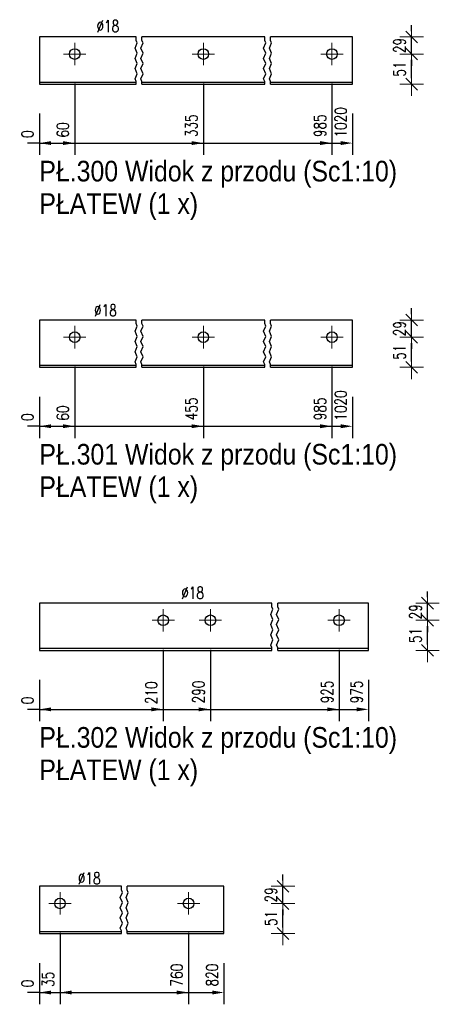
# Model space of a CAD drawing. Header units: millimetres. Extents: x -134 to 978, y 9358 to 10027.
# Tile 32 of 44: x 633 to 704, y 9517 to 9684. Entities that reach past the tile are written whole.
import ezdxf

# ---------------------------------------------------------------- set-up
doc = ezdxf.new("R2010")
doc.units = ezdxf.units.MM
doc.header["$LTSCALE"] = 10
doc.linetypes.add('MITTE', pattern=[2, 1.25, -0.25, 0.25, -0.25])
doc.layers.get('Defpoints').update_dxf_attribs({"color": 1})
for name, color, linetype, lineweight in [('PS_Bolt', 4, 'Continuous', 13), ('PS_DIM', 4, 'Continuous', 13), ('PS_Mid', 5, 'MITTE', 15), ('PS_Shape', 161, 'Continuous', 30), ('PS_SOLID', 7, 'Continuous', 30), ('PS_TEXT', 3, 'Continuous', 18)]:
    doc.layers.add(name, color=color, linetype=linetype, lineweight=lineweight)
doc.styles.add('gil', font='txt', dxfattribs={"width": 0.9})
doc.styles.add('simplex', font='simplex.shx', dxfattribs={"width": 0.75})
doc.dimstyles.new('1_10_GŁ_DS1-LS10', dxfattribs={"dimtxt": 2, "dimasz": 2, "dimexe": 2, "dimexo": 5, "dimgap": 1, "dimtad": 1, "dimjust": 4, "dimdec": 0, "dimlfac": 10, "dimtxsty": 'simplex', "dimblk1": 'NONE', "dimsah": 1, "dimcen": 2, "dimclrd": 256, "dimclre": 256, "dimclrt": 3, "dimadec": 1, "dimazin": 0, "dimtfac": 1, "dimtdec": 0, "dimtmove": 2, "dimatfit": 3, "dimfxl": 1, "dimarcsym": 0})
doc.dimstyles.new('1_10_PRZ_DS1-LS10', dxfattribs={"dimtxt": 2, "dimasz": 1, "dimexe": 2, "dimexo": 5, "dimgap": 1, "dimtad": 1, "dimdec": 0, "dimlfac": 10, "dimtxsty": 'simplex', "dimblk": 'dimznak', "dimcen": 2, "dimse1": 1, "dimse2": 1, "dimclrt": 3, "dimadec": 1, "dimazin": 0, "dimtfac": 1, "dimtdec": 0, "dimtix": 1, "dimtmove": 2, "dimatfit": 3, "dimldrblk": 'dim-grot', "dimfxl": 1, "dimarcsym": 0})

# ---------------------------------------------------------------- blocks, each defined once
blk = doc.blocks.new('*D454')
at = {"layer": 'Defpoints', "color": 0, "transparency": 16777216}
for p in [(636, 9673.44), (636, 9673.44), (636, 9663.44)]:
    blk.add_point(p, dxfattribs=at)
at = {"layer": 'PS_DIM', "lineweight": -2, "transparency": 16777216}
for p, q in [((636, 9668.44), (636, 9661.44)), ((636, 9668.44), (636, 9661.44)), ((636, 9663.44), (634, 9663.44)), ((636, 9663.44), (636, 9663.44)), ((638, 9663.44), (640, 9663.44))]:
    blk.add_line(p, q, dxfattribs=at)
at = {"layer": 'PS_DIM', "transparency": 16777216}
blk.add_solid([(638, 9663.77), (638, 9663.11), (636, 9663.44)], dxfattribs=at)
at = {"layer": 'PS_DIM', "color": 3, "transparency": 16777216, "insert": (633.98, 9664.96), "char_height": 2, "attachment_point": 5, "rotation": 90, "style": 'simplex'}
blk.add_mtext('0', dxfattribs=at)
blk = doc.blocks.new('_None')
blk = doc.blocks.new('*D455')
at = {"layer": 'Defpoints', "color": 0, "transparency": 16777216}
for p in [(642, 9678.54), (636, 9673.44), (642, 9663.44)]:
    blk.add_point(p, dxfattribs=at)
at = {"layer": 'PS_DIM', "lineweight": -2, "transparency": 16777216}
for p, q in [((642, 9673.54), (642, 9661.44)), ((636, 9668.44), (636, 9661.44)), ((636, 9663.44), (640, 9663.44))]:
    blk.add_line(p, q, dxfattribs=at)
at = {"layer": 'PS_DIM', "transparency": 16777216}
blk.add_solid([(640, 9663.77), (640, 9663.11), (642, 9663.44)], dxfattribs=at)
at = {"layer": 'PS_DIM', "color": 3, "transparency": 16777216, "insert": (639.98, 9665.67), "char_height": 2, "attachment_point": 5, "rotation": 90, "style": 'simplex'}
blk.add_mtext('60', dxfattribs=at)
blk = doc.blocks.new('*D456')
at = {"layer": 'Defpoints', "color": 0, "transparency": 16777216}
for p in [(663.8, 9678.54), (636, 9673.44), (663.8, 9663.44)]:
    blk.add_point(p, dxfattribs=at)
at = {"layer": 'PS_DIM', "lineweight": -2, "transparency": 16777216}
for p, q in [((663.8, 9673.54), (663.8, 9661.44)), ((636, 9668.44), (636, 9661.44)), ((636, 9663.44), (661.8, 9663.44))]:
    blk.add_line(p, q, dxfattribs=at)
at = {"layer": 'PS_DIM', "transparency": 16777216}
blk.add_solid([(661.8, 9663.77), (661.8, 9663.11), (663.8, 9663.44)], dxfattribs=at)
at = {"layer": 'PS_DIM', "color": 3, "transparency": 16777216, "insert": (661.78, 9666.39), "char_height": 2, "attachment_point": 5, "rotation": 90, "style": 'simplex'}
blk.add_mtext('335', dxfattribs=at)
blk = doc.blocks.new('*D457')
at = {"layer": 'Defpoints', "color": 0, "transparency": 16777216}
for p in [(685.6, 9678.54), (636, 9673.44), (685.6, 9663.44)]:
    blk.add_point(p, dxfattribs=at)
at = {"layer": 'PS_DIM', "lineweight": -2, "transparency": 16777216}
for p, q in [((685.6, 9673.54), (685.6, 9661.44)), ((636, 9668.44), (636, 9661.44)), ((636, 9663.44), (683.6, 9663.44))]:
    blk.add_line(p, q, dxfattribs=at)
at = {"layer": 'PS_DIM', "transparency": 16777216}
blk.add_solid([(683.6, 9663.77), (683.6, 9663.11), (685.6, 9663.44)], dxfattribs=at)
at = {"layer": 'PS_DIM', "color": 3, "transparency": 16777216, "insert": (683.58, 9666.39), "char_height": 2, "attachment_point": 5, "rotation": 90, "style": 'simplex'}
blk.add_mtext('985', dxfattribs=at)
blk = doc.blocks.new('*D458')
at = {"layer": 'Defpoints', "color": 0, "transparency": 16777216}
for p in [(636, 9673.44), (689.1, 9673.44), (689.1, 9663.44)]:
    blk.add_point(p, dxfattribs=at)
at = {"layer": 'PS_DIM', "lineweight": -2, "transparency": 16777216}
for p, q in [((636, 9668.44), (636, 9661.44)), ((689.1, 9668.44), (689.1, 9661.44)), ((636, 9663.44), (687.1, 9663.44))]:
    blk.add_line(p, q, dxfattribs=at)
at = {"layer": 'PS_DIM', "transparency": 16777216}
blk.add_solid([(687.1, 9663.77), (687.1, 9663.11), (689.1, 9663.44)], dxfattribs=at)
at = {"layer": 'PS_DIM', "color": 3, "transparency": 16777216, "insert": (687.08, 9666.96), "char_height": 2, "attachment_point": 5, "rotation": 90, "style": 'simplex'}
blk.add_mtext('1020', dxfattribs=at)
blk = doc.blocks.new('dimznak')
at = {"color": 0}
for points in [[(0, 2), (0, -2)], [(-2, 0), (2, 0)]]:
    blk.add_lwpolyline(points, dxfattribs=at)
at = {"color": 2}
blk.add_lwpolyline([(1, 1), (-1, -1)], dxfattribs=at)
blk = doc.blocks.new('*D459')
at = {"layer": 'Defpoints', "color": 0, "transparency": 16777216}
for p in [(685.6, 9678.54), (699.1, 9678.54), (685.6, 9673.44)]:
    blk.add_point(p, dxfattribs=at)
at = {"layer": 'PS_DIM', "color": 0, "lineweight": -2, "transparency": 16777216}
blk.add_line((699.1, 9674.44), (699.1, 9677.54), dxfattribs=at)
for p, rotation in [((699.1, 9678.54), 90), ((699.1, 9673.44), 270)]:
    blk.add_blockref('dimznak', p, dxfattribs=dict(at, rotation=rotation))
at = {"layer": 'PS_DIM', "color": 3, "transparency": 16777216, "insert": (697.06, 9675.99), "char_height": 2, "attachment_point": 5, "rotation": 90, "style": 'simplex'}
blk.add_mtext('51', dxfattribs=at)
blk = doc.blocks.new('dim-grot')
blk.add_hatch(color=256).paths.add_polyline_path([(0, 0), (-2, 0.5), (-2, -0.5)])
blk.add_lwpolyline([(0, 0), (-2, 0.5), (-2, -0.5), (0, 0)])
blk = doc.blocks.new('*D460')
at = {"layer": 'Defpoints', "color": 0, "transparency": 16777216}
for p in [(685.6, 9681.44), (699.1, 9681.44), (685.6, 9678.54)]:
    blk.add_point(p, dxfattribs=at)
at = {"layer": 'PS_DIM', "color": 0, "lineweight": -2, "transparency": 16777216}
for p, q in [((699.1, 9682.44), (699.1, 9683.44)), ((699.1, 9678.54), (699.1, 9681.44)), ((699.1, 9677.54), (699.1, 9676.54))]:
    blk.add_line(p, q, dxfattribs=at)
for p, rotation in [((699.1, 9681.44), 270), ((699.1, 9678.54), 90)]:
    blk.add_blockref('dimznak', p, dxfattribs=dict(at, rotation=rotation))
at = {"layer": 'PS_DIM', "color": 3, "transparency": 16777216, "insert": (697.06, 9679.99), "char_height": 2, "attachment_point": 5, "rotation": 90, "style": 'simplex'}
blk.add_mtext('29', dxfattribs=at)
blk = doc.blocks.new('*D463')
at = {"layer": 'Defpoints', "color": 0, "transparency": 16777216}
for p in [(636, 9625.44), (636, 9625.44), (636, 9615.44)]:
    blk.add_point(p, dxfattribs=at)
at = {"layer": 'PS_DIM', "lineweight": -2, "transparency": 16777216}
for p, q in [((636, 9620.44), (636, 9613.44)), ((636, 9620.44), (636, 9613.44)), ((636, 9615.44), (634, 9615.44)), ((636, 9615.44), (636, 9615.44)), ((638, 9615.44), (640, 9615.44))]:
    blk.add_line(p, q, dxfattribs=at)
at = {"layer": 'PS_DIM', "transparency": 16777216}
blk.add_solid([(638, 9615.77), (638, 9615.11), (636, 9615.44)], dxfattribs=at)
at = {"layer": 'PS_DIM', "color": 3, "transparency": 16777216, "insert": (633.98, 9616.96), "char_height": 2, "attachment_point": 5, "rotation": 90, "style": 'simplex'}
blk.add_mtext('0', dxfattribs=at)
blk = doc.blocks.new('*D464')
at = {"layer": 'Defpoints', "color": 0, "transparency": 16777216}
for p in [(642, 9630.54), (636, 9625.44), (642, 9615.44)]:
    blk.add_point(p, dxfattribs=at)
at = {"layer": 'PS_DIM', "lineweight": -2, "transparency": 16777216}
for p, q in [((642, 9625.54), (642, 9613.44)), ((636, 9620.44), (636, 9613.44)), ((636, 9615.44), (640, 9615.44))]:
    blk.add_line(p, q, dxfattribs=at)
at = {"layer": 'PS_DIM', "transparency": 16777216}
blk.add_solid([(640, 9615.77), (640, 9615.11), (642, 9615.44)], dxfattribs=at)
at = {"layer": 'PS_DIM', "color": 3, "transparency": 16777216, "insert": (639.98, 9617.67), "char_height": 2, "attachment_point": 5, "rotation": 90, "style": 'simplex'}
blk.add_mtext('60', dxfattribs=at)
blk = doc.blocks.new('*D465')
at = {"layer": 'Defpoints', "color": 0, "transparency": 16777216}
for p in [(663.8, 9630.54), (636, 9625.44), (663.8, 9615.44)]:
    blk.add_point(p, dxfattribs=at)
at = {"layer": 'PS_DIM', "lineweight": -2, "transparency": 16777216}
for p, q in [((663.8, 9625.54), (663.8, 9613.44)), ((636, 9620.44), (636, 9613.44)), ((636, 9615.44), (661.8, 9615.44))]:
    blk.add_line(p, q, dxfattribs=at)
at = {"layer": 'PS_DIM', "transparency": 16777216}
blk.add_solid([(661.8, 9615.77), (661.8, 9615.11), (663.8, 9615.44)], dxfattribs=at)
at = {"layer": 'PS_DIM', "color": 3, "transparency": 16777216, "insert": (661.78, 9618.39), "char_height": 2, "attachment_point": 5, "rotation": 90, "style": 'simplex'}
blk.add_mtext('455', dxfattribs=at)
blk = doc.blocks.new('*D466')
at = {"layer": 'Defpoints', "color": 0, "transparency": 16777216}
for p in [(685.6, 9630.54), (636, 9625.44), (685.6, 9615.44)]:
    blk.add_point(p, dxfattribs=at)
at = {"layer": 'PS_DIM', "lineweight": -2, "transparency": 16777216}
for p, q in [((685.6, 9625.54), (685.6, 9613.44)), ((636, 9620.44), (636, 9613.44)), ((636, 9615.44), (683.6, 9615.44))]:
    blk.add_line(p, q, dxfattribs=at)
at = {"layer": 'PS_DIM', "transparency": 16777216}
blk.add_solid([(683.6, 9615.77), (683.6, 9615.11), (685.6, 9615.44)], dxfattribs=at)
at = {"layer": 'PS_DIM', "color": 3, "transparency": 16777216, "insert": (683.58, 9618.39), "char_height": 2, "attachment_point": 5, "rotation": 90, "style": 'simplex'}
blk.add_mtext('985', dxfattribs=at)
blk = doc.blocks.new('*D467')
at = {"layer": 'Defpoints', "color": 0, "transparency": 16777216}
for p in [(636, 9625.44), (689.1, 9625.44), (689.1, 9615.44)]:
    blk.add_point(p, dxfattribs=at)
at = {"layer": 'PS_DIM', "lineweight": -2, "transparency": 16777216}
for p, q in [((636, 9620.44), (636, 9613.44)), ((689.1, 9620.44), (689.1, 9613.44)), ((636, 9615.44), (687.1, 9615.44))]:
    blk.add_line(p, q, dxfattribs=at)
at = {"layer": 'PS_DIM', "transparency": 16777216}
blk.add_solid([(687.1, 9615.77), (687.1, 9615.11), (689.1, 9615.44)], dxfattribs=at)
at = {"layer": 'PS_DIM', "color": 3, "transparency": 16777216, "insert": (687.08, 9618.96), "char_height": 2, "attachment_point": 5, "rotation": 90, "style": 'simplex'}
blk.add_mtext('1020', dxfattribs=at)
blk = doc.blocks.new('*D468')
at = {"layer": 'Defpoints', "color": 0, "transparency": 16777216}
for p in [(685.6, 9630.54), (699.1, 9630.54), (685.6, 9625.44)]:
    blk.add_point(p, dxfattribs=at)
at = {"layer": 'PS_DIM', "color": 0, "lineweight": -2, "transparency": 16777216}
blk.add_line((699.1, 9626.44), (699.1, 9629.54), dxfattribs=at)
for p, rotation in [((699.1, 9630.54), 90), ((699.1, 9625.44), 270)]:
    blk.add_blockref('dimznak', p, dxfattribs=dict(at, rotation=rotation))
at = {"layer": 'PS_DIM', "color": 3, "transparency": 16777216, "insert": (697.06, 9627.99), "char_height": 2, "attachment_point": 5, "rotation": 90, "style": 'simplex'}
blk.add_mtext('51', dxfattribs=at)
blk = doc.blocks.new('*D469')
at = {"layer": 'Defpoints', "color": 0, "transparency": 16777216}
for p in [(685.6, 9633.44), (699.1, 9633.44), (685.6, 9630.54)]:
    blk.add_point(p, dxfattribs=at)
at = {"layer": 'PS_DIM', "color": 0, "lineweight": -2, "transparency": 16777216}
for p, q in [((699.1, 9634.44), (699.1, 9635.44)), ((699.1, 9630.54), (699.1, 9633.44)), ((699.1, 9629.54), (699.1, 9628.54))]:
    blk.add_line(p, q, dxfattribs=at)
for p, rotation in [((699.1, 9633.44), 270), ((699.1, 9630.54), 90)]:
    blk.add_blockref('dimznak', p, dxfattribs=dict(at, rotation=rotation))
at = {"layer": 'PS_DIM', "color": 3, "transparency": 16777216, "insert": (697.06, 9631.99), "char_height": 2, "attachment_point": 5, "rotation": 90, "style": 'simplex'}
blk.add_mtext('29', dxfattribs=at)
blk = doc.blocks.new('*D472')
at = {"layer": 'Defpoints', "color": 0, "transparency": 16777216}
for p in [(636, 9577.44), (636, 9577.44), (636, 9567.44)]:
    blk.add_point(p, dxfattribs=at)
at = {"layer": 'PS_DIM', "lineweight": -2, "transparency": 16777216}
for p, q in [((636, 9572.44), (636, 9565.44)), ((636, 9572.44), (636, 9565.44)), ((636, 9567.44), (634, 9567.44)), ((636, 9567.44), (636, 9567.44)), ((638, 9567.44), (640, 9567.44))]:
    blk.add_line(p, q, dxfattribs=at)
at = {"layer": 'PS_DIM', "transparency": 16777216}
blk.add_solid([(638, 9567.77), (638, 9567.11), (636, 9567.44)], dxfattribs=at)
at = {"layer": 'PS_DIM', "color": 3, "transparency": 16777216, "insert": (633.98, 9568.96), "char_height": 2, "attachment_point": 5, "rotation": 90, "style": 'simplex'}
blk.add_mtext('0', dxfattribs=at)
blk = doc.blocks.new('*D473')
at = {"layer": 'Defpoints', "color": 0, "transparency": 16777216}
for p in [(657, 9582.54), (636, 9577.44), (657, 9567.44)]:
    blk.add_point(p, dxfattribs=at)
at = {"layer": 'PS_DIM', "lineweight": -2, "transparency": 16777216}
for p, q in [((657, 9577.54), (657, 9565.44)), ((636, 9572.44), (636, 9565.44)), ((636, 9567.44), (655, 9567.44))]:
    blk.add_line(p, q, dxfattribs=at)
at = {"layer": 'PS_DIM', "transparency": 16777216}
blk.add_solid([(655, 9567.77), (655, 9567.11), (657, 9567.44)], dxfattribs=at)
at = {"layer": 'PS_DIM', "color": 3, "transparency": 16777216, "insert": (654.98, 9570.25), "char_height": 2, "attachment_point": 5, "rotation": 90, "style": 'simplex'}
blk.add_mtext('210', dxfattribs=at)
blk = doc.blocks.new('*D474')
at = {"layer": 'Defpoints', "color": 0, "transparency": 16777216}
for p in [(665, 9582.54), (636, 9577.44), (665, 9567.44)]:
    blk.add_point(p, dxfattribs=at)
at = {"layer": 'PS_DIM', "lineweight": -2, "transparency": 16777216}
for p, q in [((665, 9577.54), (665, 9565.44)), ((636, 9572.44), (636, 9565.44)), ((636, 9567.44), (663, 9567.44))]:
    blk.add_line(p, q, dxfattribs=at)
at = {"layer": 'PS_DIM', "transparency": 16777216}
blk.add_solid([(663, 9567.77), (663, 9567.11), (665, 9567.44)], dxfattribs=at)
at = {"layer": 'PS_DIM', "color": 3, "transparency": 16777216, "insert": (662.98, 9570.39), "char_height": 2, "attachment_point": 5, "rotation": 90, "style": 'simplex'}
blk.add_mtext('290', dxfattribs=at)
blk = doc.blocks.new('*D475')
at = {"layer": 'Defpoints', "color": 0, "transparency": 16777216}
for p in [(686.8, 9582.54), (636, 9577.44), (686.8, 9567.44)]:
    blk.add_point(p, dxfattribs=at)
at = {"layer": 'PS_DIM', "lineweight": -2, "transparency": 16777216}
for p, q in [((686.8, 9577.54), (686.8, 9565.44)), ((636, 9572.44), (636, 9565.44)), ((636, 9567.44), (684.8, 9567.44))]:
    blk.add_line(p, q, dxfattribs=at)
at = {"layer": 'PS_DIM', "transparency": 16777216}
blk.add_solid([(684.8, 9567.77), (684.8, 9567.11), (686.8, 9567.44)], dxfattribs=at)
at = {"layer": 'PS_DIM', "color": 3, "transparency": 16777216, "insert": (684.78, 9570.39), "char_height": 2, "attachment_point": 5, "rotation": 90, "style": 'simplex'}
blk.add_mtext('925', dxfattribs=at)
blk = doc.blocks.new('*D476')
at = {"layer": 'Defpoints', "color": 0, "transparency": 16777216}
for p in [(636, 9577.44), (691.8, 9577.44), (691.8, 9567.44)]:
    blk.add_point(p, dxfattribs=at)
at = {"layer": 'PS_DIM', "lineweight": -2, "transparency": 16777216}
for p, q in [((636, 9572.44), (636, 9565.44)), ((691.8, 9572.44), (691.8, 9565.44)), ((636, 9567.44), (689.8, 9567.44))]:
    blk.add_line(p, q, dxfattribs=at)
at = {"layer": 'PS_DIM', "transparency": 16777216}
blk.add_solid([(689.8, 9567.77), (689.8, 9567.11), (691.8, 9567.44)], dxfattribs=at)
at = {"layer": 'PS_DIM', "color": 3, "transparency": 16777216, "insert": (689.78, 9570.39), "char_height": 2, "attachment_point": 5, "rotation": 90, "style": 'simplex'}
blk.add_mtext('975', dxfattribs=at)
blk = doc.blocks.new('*D477')
at = {"layer": 'Defpoints', "color": 0, "transparency": 16777216}
for p in [(686.8, 9582.54), (701.8, 9582.54), (686.8, 9577.44)]:
    blk.add_point(p, dxfattribs=at)
at = {"layer": 'PS_DIM', "color": 0, "lineweight": -2, "transparency": 16777216}
blk.add_line((701.8, 9578.44), (701.8, 9581.54), dxfattribs=at)
for p, rotation in [((701.8, 9582.54), 90), ((701.8, 9577.44), 270)]:
    blk.add_blockref('dimznak', p, dxfattribs=dict(at, rotation=rotation))
at = {"layer": 'PS_DIM', "color": 3, "transparency": 16777216, "insert": (699.76, 9579.99), "char_height": 2, "attachment_point": 5, "rotation": 90, "style": 'simplex'}
blk.add_mtext('51', dxfattribs=at)
blk = doc.blocks.new('*D478')
at = {"layer": 'Defpoints', "color": 0, "transparency": 16777216}
for p in [(686.8, 9585.44), (701.8, 9585.44), (686.8, 9582.54)]:
    blk.add_point(p, dxfattribs=at)
at = {"layer": 'PS_DIM', "color": 0, "lineweight": -2, "transparency": 16777216}
for p, q in [((701.8, 9586.44), (701.8, 9587.44)), ((701.8, 9582.54), (701.8, 9585.44)), ((701.8, 9581.54), (701.8, 9580.54))]:
    blk.add_line(p, q, dxfattribs=at)
for p, rotation in [((701.8, 9585.44), 270), ((701.8, 9582.54), 90)]:
    blk.add_blockref('dimznak', p, dxfattribs=dict(at, rotation=rotation))
at = {"layer": 'PS_DIM', "color": 3, "transparency": 16777216, "insert": (699.76, 9583.99), "char_height": 2, "attachment_point": 5, "rotation": 90, "style": 'simplex'}
blk.add_mtext('29', dxfattribs=at)
blk = doc.blocks.new('*D481')
at = {"layer": 'Defpoints', "color": 0, "transparency": 16777216}
for p in [(636, 9529.44), (636, 9529.44), (636, 9519.44)]:
    blk.add_point(p, dxfattribs=at)
at = {"layer": 'PS_DIM', "lineweight": -2, "transparency": 16777216}
for p, q in [((636, 9524.44), (636, 9517.44)), ((636, 9524.44), (636, 9517.44)), ((636, 9519.44), (634, 9519.44)), ((636, 9519.44), (636, 9519.44)), ((638, 9519.44), (640, 9519.44))]:
    blk.add_line(p, q, dxfattribs=at)
at = {"layer": 'PS_DIM', "transparency": 16777216}
blk.add_solid([(638, 9519.77), (638, 9519.11), (636, 9519.44)], dxfattribs=at)
at = {"layer": 'PS_DIM', "color": 3, "transparency": 16777216, "insert": (633.98, 9520.96), "char_height": 2, "attachment_point": 5, "rotation": 90, "style": 'simplex'}
blk.add_mtext('0', dxfattribs=at)
blk = doc.blocks.new('*D482')
at = {"layer": 'Defpoints', "color": 0, "transparency": 16777216}
for p in [(639.5, 9534.54), (636, 9529.44), (639.5, 9519.44)]:
    blk.add_point(p, dxfattribs=at)
at = {"layer": 'PS_DIM', "lineweight": -2, "transparency": 16777216}
for p, q in [((639.5, 9529.54), (639.5, 9517.44)), ((636, 9524.44), (636, 9517.44)), ((636, 9519.44), (634, 9519.44)), ((636, 9519.44), (639.5, 9519.44)), ((641.5, 9519.44), (643.5, 9519.44))]:
    blk.add_line(p, q, dxfattribs=at)
at = {"layer": 'PS_DIM', "transparency": 16777216}
blk.add_solid([(641.5, 9519.77), (641.5, 9519.11), (639.5, 9519.44)], dxfattribs=at)
at = {"layer": 'PS_DIM', "color": 3, "transparency": 16777216, "insert": (637.48, 9521.67), "char_height": 2, "attachment_point": 5, "rotation": 90, "style": 'simplex'}
blk.add_mtext('35', dxfattribs=at)
blk = doc.blocks.new('*D483')
at = {"layer": 'Defpoints', "color": 0, "transparency": 16777216}
for p in [(661.3, 9534.54), (636, 9529.44), (661.3, 9519.44)]:
    blk.add_point(p, dxfattribs=at)
at = {"layer": 'PS_DIM', "lineweight": -2, "transparency": 16777216}
for p, q in [((661.3, 9529.54), (661.3, 9517.44)), ((636, 9524.44), (636, 9517.44)), ((636, 9519.44), (659.3, 9519.44))]:
    blk.add_line(p, q, dxfattribs=at)
at = {"layer": 'PS_DIM', "transparency": 16777216}
blk.add_solid([(659.3, 9519.77), (659.3, 9519.11), (661.3, 9519.44)], dxfattribs=at)
at = {"layer": 'PS_DIM', "color": 3, "transparency": 16777216, "insert": (659.28, 9522.39), "char_height": 2, "attachment_point": 5, "rotation": 90, "style": 'simplex'}
blk.add_mtext('760', dxfattribs=at)
blk = doc.blocks.new('*D484')
at = {"layer": 'Defpoints', "color": 0, "transparency": 16777216}
for p in [(636, 9529.44), (667.3, 9529.44), (667.3, 9519.44)]:
    blk.add_point(p, dxfattribs=at)
at = {"layer": 'PS_DIM', "lineweight": -2, "transparency": 16777216}
for p, q in [((636, 9524.44), (636, 9517.44)), ((667.3, 9524.44), (667.3, 9517.44)), ((636, 9519.44), (665.3, 9519.44))]:
    blk.add_line(p, q, dxfattribs=at)
at = {"layer": 'PS_DIM', "transparency": 16777216}
blk.add_solid([(665.3, 9519.77), (665.3, 9519.11), (667.3, 9519.44)], dxfattribs=at)
at = {"layer": 'PS_DIM', "color": 3, "transparency": 16777216, "insert": (665.28, 9522.39), "char_height": 2, "attachment_point": 5, "rotation": 90, "style": 'simplex'}
blk.add_mtext('820', dxfattribs=at)
blk = doc.blocks.new('*D485')
at = {"layer": 'Defpoints', "color": 0, "transparency": 16777216}
for p in [(661.3, 9534.54), (677.3, 9534.54), (661.3, 9529.44)]:
    blk.add_point(p, dxfattribs=at)
at = {"layer": 'PS_DIM', "color": 0, "lineweight": -2, "transparency": 16777216}
blk.add_line((677.3, 9530.44), (677.3, 9533.54), dxfattribs=at)
for p, rotation in [((677.3, 9534.54), 90), ((677.3, 9529.44), 270)]:
    blk.add_blockref('dimznak', p, dxfattribs=dict(at, rotation=rotation))
at = {"layer": 'PS_DIM', "color": 3, "transparency": 16777216, "insert": (675.26, 9531.99), "char_height": 2, "attachment_point": 5, "rotation": 90, "style": 'simplex'}
blk.add_mtext('51', dxfattribs=at)
blk = doc.blocks.new('*D486')
at = {"layer": 'Defpoints', "color": 0, "transparency": 16777216}
for p in [(661.3, 9537.44), (677.3, 9537.44), (661.3, 9534.54)]:
    blk.add_point(p, dxfattribs=at)
at = {"layer": 'PS_DIM', "color": 0, "lineweight": -2, "transparency": 16777216}
for p, q in [((677.3, 9538.44), (677.3, 9539.44)), ((677.3, 9534.54), (677.3, 9537.44)), ((677.3, 9533.54), (677.3, 9532.54))]:
    blk.add_line(p, q, dxfattribs=at)
for p, rotation in [((677.3, 9537.44), 270), ((677.3, 9534.54), 90)]:
    blk.add_blockref('dimznak', p, dxfattribs=dict(at, rotation=rotation))
at = {"layer": 'PS_DIM', "color": 3, "transparency": 16777216, "insert": (675.26, 9535.99), "char_height": 2, "attachment_point": 5, "rotation": 90, "style": 'simplex'}
blk.add_mtext('29', dxfattribs=at)
blk = doc.blocks.new('*X900')
at = {"color": 3, "linetype": 'Continuous'}
blk.add_line((642, 9678.54), (642, 9678.54), dxfattribs=at)
blk.add_line((642, 9678.54), (642, 9678.54), dxfattribs=at)
blk.add_line((642, 9678.54), (642, 9678.54), dxfattribs=at)
blk.add_line((642, 9678.54), (642, 9678.54), dxfattribs=at)
blk.add_line((642, 9678.54), (642, 9678.54), dxfattribs=at)
blk = doc.blocks.new('*X901')
at = {"color": 1}
for p, q in [((652.22, 9679.54), (652.58, 9680.41)), ((652.4, 9680.85), (652.4, 9681.44)), ((652.58, 9680.41), (652.4, 9680.85)), ((653.22, 9679.54), (653.58, 9680.41)), ((653.4, 9680.85), (653.4, 9681.44)), ((653.58, 9680.41), (653.4, 9680.85)), ((674.02, 9679.54), (674.38, 9680.41)), ((674.2, 9680.85), (674.2, 9681.44)), ((674.38, 9680.41), (674.2, 9680.85)), ((675.02, 9679.54), (675.38, 9680.41)), ((675.2, 9680.85), (675.2, 9681.44)), ((675.38, 9680.41), (675.2, 9680.85)), ((652.58, 9678.68), (652.22, 9679.54)), ((652.22, 9677.81), (652.58, 9678.68)), ((653.58, 9678.68), (653.22, 9679.54)), ((653.22, 9677.81), (653.58, 9678.68)), ((674.38, 9678.68), (674.02, 9679.54)), ((674.02, 9677.81), (674.38, 9678.68)), ((675.38, 9678.68), (675.02, 9679.54)), ((675.02, 9677.81), (675.38, 9678.68)), ((652.58, 9676.94), (652.22, 9677.81)), ((652.22, 9676.08), (652.58, 9676.94)), ((653.58, 9676.94), (653.22, 9677.81)), ((653.22, 9676.08), (653.58, 9676.94)), ((674.38, 9676.94), (674.02, 9677.81)), ((674.02, 9676.08), (674.38, 9676.94)), ((675.38, 9676.94), (675.02, 9677.81)), ((675.02, 9676.08), (675.38, 9676.94)), ((652.58, 9675.21), (652.22, 9676.08)), ((652.22, 9674.34), (652.58, 9675.21)), ((653.58, 9675.21), (653.22, 9676.08)), ((653.22, 9674.34), (653.58, 9675.21)), ((674.38, 9675.21), (674.02, 9676.08)), ((674.02, 9674.34), (674.38, 9675.21)), ((675.38, 9675.21), (675.02, 9676.08)), ((675.02, 9674.34), (675.38, 9675.21)), ((652.4, 9673.91), (652.22, 9674.34)), ((652.4, 9673.44), (652.4, 9673.91)), ((653.4, 9673.91), (653.22, 9674.34)), ((653.4, 9673.44), (653.4, 9673.91)), ((674.2, 9673.91), (674.02, 9674.34)), ((674.2, 9673.44), (674.2, 9673.91)), ((675.2, 9673.91), (675.02, 9674.34)), ((675.2, 9673.44), (675.2, 9673.91))]:
    blk.add_line(p, q, dxfattribs=at)
at = {"layer": 'PS_Mid', "color": 5, "linetype": 'MITTE'}
for p, q in [((642, 9680.44), (642, 9676.64)), ((663.8, 9680.44), (663.8, 9676.64)), ((685.6, 9680.44), (685.6, 9676.64)), ((643.9, 9678.54), (640.1, 9678.54)), ((665.7, 9678.54), (661.9, 9678.54)), ((687.5, 9678.54), (683.7, 9678.54))]:
    blk.add_line(p, q, dxfattribs=at)
at = {"layer": 'PS_SOLID', "color": 7, "linetype": 'Continuous'}
for p, q in [((642, 9681.44), (636, 9681.44)), ((636, 9681.44), (636, 9673.74)), ((652.4, 9681.44), (642, 9681.44)), ((663.8, 9681.44), (653.4, 9681.44)), ((674.2, 9681.44), (663.8, 9681.44)), ((685.6, 9681.44), (675.2, 9681.44)), ((689.1, 9681.44), (685.6, 9681.44)), ((689.1, 9673.74), (689.1, 9681.44)), ((652.4, 9673.74), (636, 9673.74)), ((636, 9673.74), (636, 9673.44)), ((636, 9673.44), (652.4, 9673.44)), ((674.2, 9673.74), (653.4, 9673.74)), ((653.4, 9673.44), (674.2, 9673.44)), ((689.1, 9673.74), (675.2, 9673.74)), ((675.2, 9673.44), (689.1, 9673.44)), ((689.1, 9673.44), (689.1, 9673.74))]:
    blk.add_line(p, q, dxfattribs=at)
at = {"layer": 'PS_SOLID', "color": 7}
for centre in [(642, 9678.54), (663.8, 9678.54), (685.6, 9678.54)]:
    blk.add_circle(centre, 0.9, dxfattribs=at)
blk = doc.blocks.new('*X902')
at = {"color": 3, "style": 'gil', "width": 0.9}
for s, p in [('PŁ.300 Widok z przodu (Sc1:10)', (636, 9656.94)), ('PŁATEW (1 x)', (636, 9651.44))]:
    blk.add_text(s, height=3.5, dxfattribs=at).set_placement(p)
blk = doc.blocks.new('*X906')
at = {"color": 1}
for p, q in [((652.4, 9632.85), (652.4, 9633.44)), ((653.4, 9632.85), (653.4, 9633.44)), ((674.2, 9632.85), (674.2, 9633.44)), ((675.2, 9632.85), (675.2, 9633.44)), ((652.22, 9631.54), (652.58, 9632.41)), ((652.58, 9630.68), (652.22, 9631.54)), ((652.58, 9632.41), (652.4, 9632.85)), ((653.22, 9631.54), (653.58, 9632.41)), ((653.58, 9630.68), (653.22, 9631.54)), ((653.58, 9632.41), (653.4, 9632.85)), ((674.02, 9631.54), (674.38, 9632.41)), ((674.38, 9630.68), (674.02, 9631.54)), ((674.38, 9632.41), (674.2, 9632.85)), ((675.02, 9631.54), (675.38, 9632.41)), ((675.38, 9630.68), (675.02, 9631.54)), ((675.38, 9632.41), (675.2, 9632.85)), ((652.22, 9629.81), (652.58, 9630.68)), ((652.58, 9628.94), (652.22, 9629.81)), ((653.22, 9629.81), (653.58, 9630.68)), ((653.58, 9628.94), (653.22, 9629.81)), ((674.02, 9629.81), (674.38, 9630.68)), ((674.38, 9628.94), (674.02, 9629.81)), ((675.02, 9629.81), (675.38, 9630.68)), ((675.38, 9628.94), (675.02, 9629.81)), ((652.22, 9628.08), (652.58, 9628.94)), ((652.58, 9627.21), (652.22, 9628.08)), ((653.22, 9628.08), (653.58, 9628.94)), ((653.58, 9627.21), (653.22, 9628.08)), ((674.02, 9628.08), (674.38, 9628.94)), ((674.38, 9627.21), (674.02, 9628.08)), ((675.02, 9628.08), (675.38, 9628.94)), ((675.38, 9627.21), (675.02, 9628.08)), ((652.22, 9626.34), (652.58, 9627.21)), ((653.22, 9626.34), (653.58, 9627.21)), ((674.02, 9626.34), (674.38, 9627.21)), ((675.02, 9626.34), (675.38, 9627.21)), ((652.4, 9625.91), (652.22, 9626.34)), ((652.4, 9625.44), (652.4, 9625.91)), ((653.4, 9625.91), (653.22, 9626.34)), ((653.4, 9625.44), (653.4, 9625.91)), ((674.2, 9625.91), (674.02, 9626.34)), ((674.2, 9625.44), (674.2, 9625.91)), ((675.2, 9625.91), (675.02, 9626.34)), ((675.2, 9625.44), (675.2, 9625.91))]:
    blk.add_line(p, q, dxfattribs=at)
at = {"layer": 'PS_Mid', "color": 5, "linetype": 'MITTE'}
for p, q in [((642, 9632.44), (642, 9628.64)), ((663.8, 9632.44), (663.8, 9628.64)), ((685.6, 9632.44), (685.6, 9628.64)), ((643.9, 9630.54), (640.1, 9630.54)), ((665.7, 9630.54), (661.9, 9630.54)), ((687.5, 9630.54), (683.7, 9630.54))]:
    blk.add_line(p, q, dxfattribs=at)
at = {"layer": 'PS_SOLID', "color": 7, "linetype": 'Continuous'}
for p, q in [((642, 9633.44), (636, 9633.44)), ((636, 9633.44), (636, 9625.74)), ((652.4, 9633.44), (642, 9633.44)), ((663.8, 9633.44), (653.4, 9633.44)), ((674.2, 9633.44), (663.8, 9633.44)), ((685.6, 9633.44), (675.2, 9633.44)), ((689.1, 9633.44), (685.6, 9633.44)), ((689.1, 9625.74), (689.1, 9633.44)), ((652.4, 9625.74), (636, 9625.74)), ((636, 9625.74), (636, 9625.44)), ((636, 9625.44), (652.4, 9625.44)), ((674.2, 9625.74), (653.4, 9625.74)), ((653.4, 9625.44), (674.2, 9625.44)), ((689.1, 9625.74), (675.2, 9625.74)), ((675.2, 9625.44), (689.1, 9625.44)), ((689.1, 9625.44), (689.1, 9625.74))]:
    blk.add_line(p, q, dxfattribs=at)
at = {"layer": 'PS_SOLID', "color": 7}
for centre in [(642, 9630.54), (663.8, 9630.54), (685.6, 9630.54)]:
    blk.add_circle(centre, 0.9, dxfattribs=at)
blk = doc.blocks.new('*X907')
at = {"color": 3, "linetype": 'Continuous'}
blk.add_line((642, 9630.54), (642, 9630.54), dxfattribs=at)
blk.add_line((642, 9630.54), (642, 9630.54), dxfattribs=at)
blk.add_line((642, 9630.54), (642, 9630.54), dxfattribs=at)
blk.add_line((642, 9630.54), (642, 9630.54), dxfattribs=at)
blk.add_line((642, 9630.54), (642, 9630.54), dxfattribs=at)
blk = doc.blocks.new('*X908')
at = {"color": 3, "style": 'gil', "width": 0.9}
for s, p in [('PŁ.301 Widok z przodu (Sc1:10)', (636, 9608.94)), ('PŁATEW (1 x)', (636, 9603.44))]:
    blk.add_text(s, height=3.5, dxfattribs=at).set_placement(p)
blk = doc.blocks.new('*X912')
at = {"color": 1}
for p, q in [((675.4, 9584.85), (675.4, 9585.44)), ((675.58, 9584.41), (675.4, 9584.85)), ((676.4, 9584.85), (676.4, 9585.44)), ((676.58, 9584.41), (676.4, 9584.85)), ((675.22, 9583.54), (675.58, 9584.41)), ((675.58, 9582.68), (675.22, 9583.54)), ((676.22, 9583.54), (676.58, 9584.41)), ((676.58, 9582.68), (676.22, 9583.54)), ((675.22, 9581.81), (675.58, 9582.68)), ((675.58, 9580.94), (675.22, 9581.81)), ((676.22, 9581.81), (676.58, 9582.68)), ((676.58, 9580.94), (676.22, 9581.81)), ((675.22, 9580.08), (675.58, 9580.94)), ((675.58, 9579.21), (675.22, 9580.08)), ((676.22, 9580.08), (676.58, 9580.94)), ((676.58, 9579.21), (676.22, 9580.08)), ((675.22, 9578.34), (675.58, 9579.21)), ((675.4, 9577.91), (675.22, 9578.34)), ((676.22, 9578.34), (676.58, 9579.21)), ((676.4, 9577.91), (676.22, 9578.34)), ((675.4, 9577.44), (675.4, 9577.91)), ((676.4, 9577.44), (676.4, 9577.91))]:
    blk.add_line(p, q, dxfattribs=at)
at = {"layer": 'PS_Mid', "color": 5, "linetype": 'MITTE'}
for p, q in [((657, 9584.44), (657, 9580.64)), ((665, 9584.44), (665, 9580.64)), ((686.8, 9584.44), (686.8, 9580.64)), ((658.9, 9582.54), (655.1, 9582.54)), ((666.9, 9582.54), (663.1, 9582.54)), ((688.7, 9582.54), (684.9, 9582.54))]:
    blk.add_line(p, q, dxfattribs=at)
at = {"layer": 'PS_SOLID', "color": 7, "linetype": 'Continuous'}
for p, q in [((657, 9585.44), (636, 9585.44)), ((636, 9585.44), (636, 9577.74)), ((665, 9585.44), (657, 9585.44)), ((675.4, 9585.44), (665, 9585.44)), ((686.8, 9585.44), (676.4, 9585.44)), ((691.8, 9585.44), (686.8, 9585.44)), ((691.8, 9577.74), (691.8, 9585.44)), ((675.4, 9577.74), (636, 9577.74)), ((636, 9577.74), (636, 9577.44)), ((636, 9577.44), (675.4, 9577.44)), ((691.8, 9577.74), (676.4, 9577.74)), ((676.4, 9577.44), (691.8, 9577.44)), ((691.8, 9577.44), (691.8, 9577.74))]:
    blk.add_line(p, q, dxfattribs=at)
at = {"layer": 'PS_SOLID', "color": 7}
for centre in [(657, 9582.54), (665, 9582.54), (686.8, 9582.54)]:
    blk.add_circle(centre, 0.9, dxfattribs=at)
blk = doc.blocks.new('*X913')
at = {"color": 3, "linetype": 'Continuous'}
blk.add_line((686.8, 9582.54), (686.8, 9582.54), dxfattribs=at)
blk.add_line((686.8, 9582.54), (686.8, 9582.54), dxfattribs=at)
blk.add_line((686.8, 9582.54), (686.8, 9582.54), dxfattribs=at)
blk.add_line((686.8, 9582.54), (686.8, 9582.54), dxfattribs=at)
blk.add_line((686.8, 9582.54), (686.8, 9582.54), dxfattribs=at)
blk = doc.blocks.new('*X914')
at = {"color": 3, "style": 'gil', "width": 0.9}
for s, p in [('PŁ.302 Widok z przodu (Sc1:10)', (636, 9560.94)), ('PŁATEW (1 x)', (636, 9555.44))]:
    blk.add_text(s, height=3.5, dxfattribs=at).set_placement(p)
blk = doc.blocks.new('*X918')
at = {"color": 3, "linetype": 'Continuous'}
blk.add_line((661.3, 9534.54), (661.3, 9534.54), dxfattribs=at)
blk.add_line((661.3, 9534.54), (661.3, 9534.54), dxfattribs=at)
blk.add_line((661.3, 9534.54), (661.3, 9534.54), dxfattribs=at)
blk.add_line((661.3, 9534.54), (661.3, 9534.54), dxfattribs=at)
blk.add_line((661.3, 9534.54), (661.3, 9534.54), dxfattribs=at)
blk = doc.blocks.new('*X919')
at = {"color": 1}
for p, q in [((649.72, 9535.54), (650.08, 9536.41)), ((649.9, 9536.85), (649.9, 9537.44)), ((650.08, 9536.41), (649.9, 9536.85)), ((650.72, 9535.54), (651.08, 9536.41)), ((650.9, 9536.85), (650.9, 9537.44)), ((651.08, 9536.41), (650.9, 9536.85)), ((650.08, 9534.68), (649.72, 9535.54)), ((649.72, 9533.81), (650.08, 9534.68)), ((651.08, 9534.68), (650.72, 9535.54)), ((650.72, 9533.81), (651.08, 9534.68)), ((650.08, 9532.94), (649.72, 9533.81)), ((649.72, 9532.08), (650.08, 9532.94)), ((651.08, 9532.94), (650.72, 9533.81)), ((650.72, 9532.08), (651.08, 9532.94)), ((650.08, 9531.21), (649.72, 9532.08)), ((651.08, 9531.21), (650.72, 9532.08)), ((649.72, 9530.34), (650.08, 9531.21)), ((649.9, 9529.91), (649.72, 9530.34)), ((649.9, 9529.44), (649.9, 9529.91)), ((650.72, 9530.34), (651.08, 9531.21)), ((650.9, 9529.91), (650.72, 9530.34)), ((650.9, 9529.44), (650.9, 9529.91))]:
    blk.add_line(p, q, dxfattribs=at)
at = {"layer": 'PS_Mid', "color": 5, "linetype": 'MITTE'}
for p, q in [((639.5, 9536.44), (639.5, 9532.64)), ((661.3, 9536.44), (661.3, 9532.64)), ((641.4, 9534.54), (637.6, 9534.54)), ((663.2, 9534.54), (659.4, 9534.54))]:
    blk.add_line(p, q, dxfattribs=at)
at = {"layer": 'PS_SOLID', "color": 7, "linetype": 'Continuous'}
for p, q in [((639.5, 9537.44), (636, 9537.44)), ((636, 9537.44), (636, 9529.74)), ((649.9, 9537.44), (639.5, 9537.44)), ((661.3, 9537.44), (650.9, 9537.44)), ((667.3, 9537.44), (661.3, 9537.44)), ((667.3, 9529.74), (667.3, 9537.44)), ((649.9, 9529.74), (636, 9529.74)), ((636, 9529.74), (636, 9529.44)), ((667.3, 9529.74), (650.9, 9529.74)), ((667.3, 9529.44), (667.3, 9529.74)), ((636, 9529.44), (649.9, 9529.44)), ((650.9, 9529.44), (667.3, 9529.44))]:
    blk.add_line(p, q, dxfattribs=at)
at = {"layer": 'PS_SOLID', "color": 7}
for centre in [(639.5, 9534.54), (661.3, 9534.54)]:
    blk.add_circle(centre, 0.9, dxfattribs=at)

msp = doc.modelspace()

# ---------------------------------------------------------------- block references
at = {"layer": 'PS_Bolt', "color": 3}
for name in ['*X900', '*X907', '*X913', '*X918']:
    msp.add_blockref(name, (0, 0), dxfattribs=at)
at = {"layer": 'PS_Shape', "color": 1}
for name in ['*X901', '*X906', '*X912', '*X919']:
    msp.add_blockref(name, (0, 0), dxfattribs=at)
at = {"layer": 'PS_TEXT'}
for name in ['*X902', '*X908', '*X914']:
    msp.add_blockref(name, (0, 0), dxfattribs=at)

# ---------------------------------------------------------------- texts
at = {"layer": 'PS_DIM', "char_height": 2, "attachment_point": 7, "style": 'simplex'}
for insert in [(645.68, 9682.27), (645.27, 9634.09), (660.05, 9586.2), (642.53, 9537.81)]:
    msp.add_mtext('\\A1;%%c18', dxfattribs=dict(at, insert=insert))

# ---------------------------------------------------------------- dimensions: what is measured, and where the dimension line sits
at = {"layer": 'PS_DIM'}
for base, p1, p2, picture, middle in [((699.1, 9681.44), (685.6, 9678.54), (685.6, 9681.44), '*D460', (697.06, 9679.99)), ((699.1, 9678.54), (685.6, 9673.44), (685.6, 9678.54), '*D459', (697.06, 9675.99)), ((699.1, 9633.44), (685.6, 9630.54), (685.6, 9633.44), '*D469', (697.06, 9631.99)), ((699.1, 9630.54), (685.6, 9625.44), (685.6, 9630.54), '*D468', (697.06, 9627.99)), ((701.8, 9585.44), (686.8, 9582.54), (686.8, 9585.44), '*D478', (699.76, 9583.99)), ((701.8, 9582.54), (686.8, 9577.44), (686.8, 9582.54), '*D477', (699.76, 9579.99)), ((677.3, 9537.44), (661.3, 9534.54), (661.3, 9537.44), '*D486', (675.26, 9535.99)), ((677.3, 9534.54), (661.3, 9529.44), (661.3, 9534.54), '*D485', (675.26, 9531.99))]:
    dim = msp.add_linear_dim(base=base, p1=p1, p2=p2, angle=90, dimstyle='1_10_PRZ_DS1-LS10', dxfattribs=at)
    dim.commit()
    dim.dimension.update_dxf_attribs({"geometry": picture, "text_midpoint": middle, "dimtype": 128})
for base, p1, p2, picture, middle in [((642, 9663.44), (636, 9673.44), (642, 9678.54), '*D455', (639.98, 9665.67)), ((635.9993, 9663.4396), (635.9992, 9673.4396), (635.9993, 9673.4396), '*D454', (633.9793, 9664.9596)), ((642, 9615.44), (636, 9625.44), (642, 9630.54), '*D464', (639.98, 9617.67)), ((635.9993, 9615.4396), (635.9992, 9625.4396), (635.9993, 9625.4396), '*D463', (633.9793, 9616.9596)), ((657, 9567.44), (636, 9577.44), (657, 9582.54), '*D473', (654.98, 9570.25)), ((665, 9567.44), (636, 9577.44), (665, 9582.54), '*D474', (662.98, 9570.39)), ((635.9993, 9567.4396), (635.9992, 9577.4396), (635.9993, 9577.4396), '*D472', (633.9793, 9568.9596)), ((639.5, 9519.44), (636, 9529.44), (639.5, 9534.54), '*D482', (637.48, 9521.67)), ((635.9993, 9519.4396), (635.9992, 9529.4396), (635.9993, 9529.4396), '*D481', (633.9793, 9520.9596))]:
    dim = msp.add_linear_dim(base=base, p1=p1, p2=p2, dimstyle='1_10_GŁ_DS1-LS10', dxfattribs=at)
    dim.commit()
    dim.dimension.update_dxf_attribs({"geometry": picture, "text_midpoint": middle, "dimtype": 128, "text_rotation": 90})
for base, p1, p2, text, picture, middle in [((663.8, 9663.44), (636, 9673.44), (663.8, 9678.54), '335', '*D456', (661.78, 9666.39)), ((685.6, 9663.44), (636, 9673.44), (685.6, 9678.54), '985', '*D457', (683.58, 9666.39)), ((689.1, 9663.44), (636, 9673.44), (689.1, 9673.44), '1020', '*D458', (687.08, 9666.96)), ((663.8, 9615.44), (636, 9625.44), (663.8, 9630.54), '455', '*D465', (661.78, 9618.39)), ((685.6, 9615.44), (636, 9625.44), (685.6, 9630.54), '985', '*D466', (683.58, 9618.39)), ((689.1, 9615.44), (636, 9625.44), (689.1, 9625.44), '1020', '*D467', (687.08, 9618.96)), ((686.8, 9567.44), (636, 9577.44), (686.8, 9582.54), '925', '*D475', (684.78, 9570.39)), ((691.8, 9567.44), (636, 9577.44), (691.8, 9577.44), '975', '*D476', (689.78, 9570.39)), ((661.3, 9519.44), (636, 9529.44), (661.3, 9534.54), '760', '*D483', (659.28, 9522.39)), ((667.3, 9519.44), (636, 9529.44), (667.3, 9529.44), '820', '*D484', (665.28, 9522.39))]:
    dim = msp.add_linear_dim(base=base, p1=p1, p2=p2, text=text, dimstyle='1_10_GŁ_DS1-LS10', dxfattribs=at)
    dim.commit()
    dim.dimension.update_dxf_attribs({"geometry": picture, "text_midpoint": middle, "dimtype": 128, "text_rotation": 90})

doc.saveas('drawing.dxf')
